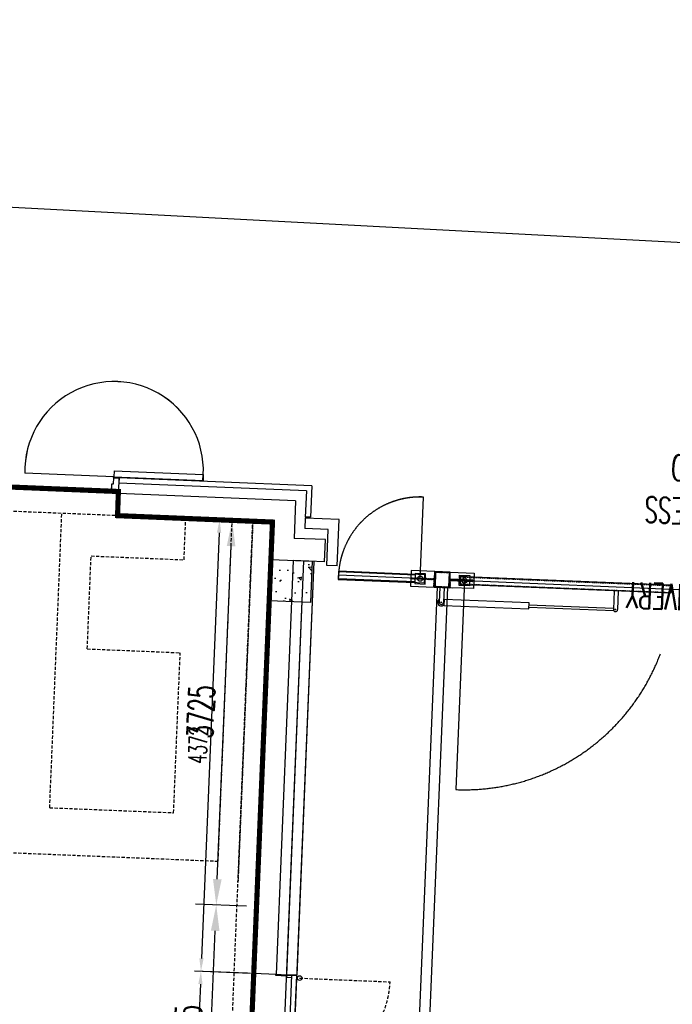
# Model space of a CAD drawing. Header units: millimetres. Extents: x 941089 to 2922714, y 799810 to 1997150.
# Tile 86 of 99: x 993058 to 999374, y 994089 to 1003616. Entities that reach past the tile are written whole.
import ezdxf

# ---------------------------------------------------------------- set-up
doc = ezdxf.new("R2010")
doc.units = ezdxf.units.MM
doc.header["$LTSCALE"] = 10
doc.header["$PDMODE"] = 3
doc.header["$PDSIZE"] = 5
for name, pattern in [('DASHDOT', [1, 0.5, -0.25, 0, -0.25]), ('FO-00$0$OS MAP$0$SITE$0$PECK', [0.2, 0.1, -0.1]), ('L-PL-00$0$HIDDEN', [0.375, 0.25, -0.125]), ('L-PL-00$0$HIDDEN2', [4.7625, 3.175, -1.5875]), ('L-PL-00$0$PL-00$0$HIDDEN', [0.375, 0.25, -0.125]), ('L-PL-00$0$PL-00$0$HIDDEN2', [4.7625, 3.175, -1.5875])]:
    doc.linetypes.add(name, pattern=pattern)
doc.layers.get('DEFPOINTS').update_dxf_attribs({"color": 21})
for name, color, linetype in [('COLS-00$0$CONC-SECTION', 6, 'Continuous'), ('COLS-00$0$HATCH', 22, 'Continuous'), ('FO-00$0$25', 21, 'Continuous'), ('FO-00$0$OS MAP$0$SITE$0$ROADS_PCK', 2, 'FO-00$0$OS MAP$0$SITE$0$PECK'), ('L - PL-ext-00$0$DIMS-MASONARY', 21, 'Continuous'), ('L-PL-00$0$18', 21, 'Continuous'), ('L-PL-00$0$ar-build', 7, 'Continuous'), ('L-PL-00$0$DIM', 21, 'Continuous'), ('L-PL-00$0$DIM-MASONRY', 21, 'Continuous'), ('L-PL-00$0$DOOR', 2, 'Continuous'), ('L-PL-00$0$GATES', 21, 'Continuous'), ('L-PL-00$0$PL-00$0$18', 21, 'Continuous'), ('L-PL-00$0$PL-00$0$DIM', 21, 'Continuous'), ('L-PL-00$0$PL-00$0$DOOR', 21, 'Continuous'), ('L-PL-00$0$PL-00$0$GATES', 21, 'Continuous'), ('L-PL-00$0$PL-00$0$WALL-EXTERNAL', 1, 'Continuous'), ('L-PL-00$0$PL-00$0$WALL-INTERNAL', 21, 'Continuous'), ('L-PL-00$0$PL-00$0$WINDOOR', 2, 'Continuous'), ('L-PL-00$0$TEXT-25', 2, 'Continuous'), ('L-PL-00$0$VENTS', 4, 'Continuous'), ('L-PL-00$0$WALL-EXTERNAL', 1, 'Continuous'), ('L-PL-00$0$WALL-INTERNAL', 4, 'Continuous'), ('L-PL-00$0$WINDOOR', 2, 'Continuous'), ('REVISION', 1, 'DASHDOT')]:
    doc.layers.add(name, color=color, linetype=linetype)
doc.styles.add('FO-00$0$Standard', font='romans.shx', dxfattribs={"width": 0.6})
doc.styles.add('L - PL-ext-00$0$Standard', font='romans.shx', dxfattribs={"width": 0.6})
doc.styles.add('L-PL-00$0$PL-01$0$STANDARD', font='romans.shx', dxfattribs={"width": 0.6})
doc.dimstyles.new('FO-00$0$ISO-25', dxfattribs={"dimscale": 50, "dimtxt": 3.5, "dimasz": 2.5, "dimexe": 1.25, "dimexo": 0.625, "dimtad": 1, "dimdec": 0, "dimtxsty": 'FO-00$0$Standard', "dimcen": 2.5, "dimclrd": 21, "dimclre": 21, "dimadec": 0, "dimazin": 0, "dimtfac": 1, "dimtdec": 0, "dimtmove": 0, "dimatfit": 3, "dimfxl": 0, "dimarcsym": 0})
doc.dimstyles.new('L - PL-ext-00$0$ROYCETON', dxfattribs={"dimscale": 100, "dimtxt": 2.5, "dimasz": 2.5, "dimexe": 2, "dimexo": 1, "dimgap": 1, "dimtad": 1, "dimdec": 0, "dimtxsty": 'L - PL-ext-00$0$Standard', "dimcen": 2.5, "dimclrd": 256, "dimclre": 256, "dimclrt": 2, "dimaunit": 1, "dimazin": 0, "dimtfac": 1, "dimtdec": 0, "dimtmove": 0, "dimatfit": 3, "dimfxl": 0, "dimarcsym": 0})
pattern_1 = [(222.63846, (997966.278, 992991.78), (6.451949, -7.006995), []), (222.63846, (997961.792, 992991.965), (6.451949, -7.006995), [])]

# ---------------------------------------------------------------- blocks, each defined once
blk = doc.blocks.new('COLS-00')
at = {"layer": 'COLS-00$0$HATCH'}
h = blk.add_hatch(dxfattribs=at)
h.set_pattern_fill('AR-CONC', color=256, scale=2, angle=84.01264, style=0)
h.set_pattern_definition([(137.633556, (68278.84, 2072835.62), (46.89598, 362.74233), [38.1, -419.1]), (82.633556, (68278.84, 2072835.62), (-384.6978, -54.64789), [30.48, -335.28]), (188.084556, (68282.75, 2072865.85), (-337.80003, 308.095686), [32.38, -356.18]), (133.817756, (68177.33, 2072839.8), (106.39893, 538.22382), [57.15, -628.65]), (184.269156, (68186.2, 2072884.67), (-474.82401, 494.8362), [48.57, -534.27]), (78.817556, (68177.3, 2072839.8), (-474.8231, 494.8369), [45.72, -502.92]), (108.633556, (68204.8, 2072889.53), (216.87712, 294.52597), [38.1, -419.1]), (53.633556, (68204.8, 2072889.53), (-362.9581, 138.70907), [30.48, -335.28]), (159.084956, (68222.88, 2072914.07), (-146.08184, 433.23424), [32.38, -356.18]), (125.133556, (68278.84, 2072835.62), (-168.710798, 13.154579), [0, -331.216, 0, -340.36, 0, -336.55]), (95.133556, (68278.84, 2072835.62), (-194.672243, 141.798368), [0, -194.056, 0, -323.596, 0, -128.27]), (55.133556, (68274.16, 2072722.44), (22.644925, 270.476837), [0, -127, 0, -396.24, 0, -525.78]), (45.133556, (68272.06, 2072671.68), (-38.576957, 298.105454), [0, -165.1, 0, -263.144, 0, -373.38])])
h.paths.add_polyline_path([(995472.6, 997992.4), (995489.2, 998392.1), (995888.8, 998375.6), (995872.3, 997975.9)])
at = {"layer": 'COLS-00$0$CONC-SECTION'}
blk.add_lwpolyline([(995472.6, 997992.4), (995489.2, 998392.1), (995888.8, 998375.6), (995872.3, 997975.9)], close=True, dxfattribs=at)
blk = doc.blocks.new('*D292')
at = {"layer": 'DEFPOINTS', "color": 0}
for p in [(995504.2, 998755.6), (994812, 994408.8), (995323.7, 994387.6)]:
    blk.add_point(p, dxfattribs=at)
at = {"layer": 'FO-00$0$25', "color": 21, "lineweight": -2}
for p, q in [((995473, 998756.9), (994930.1, 998779.3)), ((994987.3, 998651.9), (994817.2, 994533.6)), ((995292.4, 994388.9), (994749.6, 994411.3))]:
    blk.add_line(p, q, dxfattribs=at)
at = {"layer": 'FO-00$0$25', "color": 21}
for points in [[(994966.5, 998652.7), (995008.2, 998651), (994992.5, 998776.8)], [(994796.3, 994534.5), (994838, 994532.8), (994812, 994408.8)]]:
    blk.add_solid(points, dxfattribs=at)
at = {"layer": 'FO-00$0$25', "color": 2, "insert": (994783.6, 996597.7), "char_height": 175, "attachment_point": 5, "rotation": 87.63374, "style": 'FO-00$0$Standard'}
blk.add_mtext('4372', dxfattribs=at)
blk = doc.blocks.new('*D293')
at = {"layer": 'DEFPOINTS', "color": 0}
for p in [(995292.4, 994388.9), (994737, 992593.8), (995248.7, 992572.7)]:
    blk.add_point(p, dxfattribs=at)
at = {"layer": 'FO-00$0$25', "color": 21, "lineweight": -2}
for p, q in [((995261.2, 994390.2), (994749.6, 994411.3)), ((994806.8, 994283.9), (994742.2, 992718.7)), ((995217.4, 992574), (994674.6, 992596.4))]:
    blk.add_line(p, q, dxfattribs=at)
at = {"layer": 'FO-00$0$25', "color": 21}
for points in [[(994786, 994284.7), (994827.7, 994283), (994812, 994408.8)], [(994721.3, 992719.6), (994763, 992717.9), (994737, 992593.8)]]:
    blk.add_solid(points, dxfattribs=at)
at = {"layer": 'FO-00$0$25', "color": 2, "insert": (994655.9, 993506.2), "char_height": 175, "attachment_point": 5, "rotation": 87.63374, "style": 'FO-00$0$Standard'}
blk.add_mtext('1816', dxfattribs=at)
blk = doc.blocks.new('L-PL-00$0$A$C1F10224B')
at = {"layer": 'L-PL-00$0$WINDOOR'}
for p, q in [((-2414, -139.1, 0), (-3277.7, -139.1, 0)), ((-3277.7, -198.2, 0), (-3277.7, -139.1, 0)), ((-2414, -198.2, 0), (-2414, -139.1, 0)), ((-2414, -139.1, 0), (-1552.3, -139.2, 0)), ((-910.9, -139.2, 0), (-49.2, -139.2, 0)), ((-49.2, -198.3, 0), (-49.2, -139.2, 0)), ((-49.2, -139.2, 0), (814.5, -139.2, 0)), ((814.5, -198.3, 0), (814.5, -139.2, 0)), ((-2414, -198.2, 0), (-3277.7, -198.2, 0)), ((-49.2, -198.3, 0), (814.5, -198.3, 0)), ((173, -198.3, 0), (173, -257.3, 0)), ((173, -257.3, 0), (814.4, -257.3, 0)), ((814.4, -198.3, 0), (814.4, -257.3, 0))]:
    blk.add_line(p, q, dxfattribs=at)
at = {"layer": 'L-PL-00$0$WINDOOR', "extrusion": (-3.10764e-09, -1.34719e-09, 1), "elevation": 0}
blk.add_lwpolyline([(-2463.2, -131.3), (-2463.2, 0), (-2398.2, 0), (-2398.2, -72.2), (-2414, -72.2), (-2414, -131.3), (-2463.2, -131.3)], dxfattribs=at)
at = {"layer": 'L-PL-00$0$WINDOOR', "extrusion": (-3.10764e-09, -1.34719e-09, 1)}
blk.add_lwpolyline([(0, -131.3), (0, 0), (-65, 0), (-65, -72.2), (-49.2, -72.2), (-49.2, -131.3), (0, -131.3)], dxfattribs=at)
at = {"layer": 'L-PL-00$0$WINDOOR'}
for centre in [(-2414, -135.2, 0), (-49.2, -135.2)]:
    blk.add_circle(centre, 3.94, dxfattribs=at)
for centre, end in [((-2414, -198.2, 0), 3.92144), ((-49.2, -198.3, 0), 3.92226)]:
    blk.add_arc(centre, 863.7, 176.07614, end, dxfattribs=at)
blk = doc.blocks.new('L-PL-00$0$A$C76F36481')
at = {"layer": 'L-PL-00$0$DOOR', "color": 9, "rotation": 180}
blk.add_blockref('L-PL-00$0$A$C1F10224B', (-65, 0, 0), dxfattribs=at)
blk = doc.blocks.new('L-PL-00$0$PL-00$0$A$C1F10224B')
at = {"layer": 'L-PL-00$0$PL-00$0$WINDOOR'}
for p, q in [((-2414, -139.1, 0), (-3277.7, -139.1, 0)), ((-3277.7, -198.2, 0), (-3277.7, -139.1, 0)), ((-2414, -198.2, 0), (-2414, -139.1, 0)), ((-2414, -139.1, 0), (-1552.3, -139.2, 0)), ((-910.9, -139.2, 0), (-49.2, -139.2, 0)), ((-49.2, -198.3, 0), (-49.2, -139.2, 0)), ((-49.2, -139.2, 0), (814.5, -139.2, 0)), ((814.5, -198.3, 0), (814.5, -139.2, 0)), ((-2414, -198.2, 0), (-3277.7, -198.2, 0)), ((-49.2, -198.3, 0), (814.5, -198.3, 0)), ((173, -198.3, 0), (173, -257.3, 0)), ((173, -257.3, 0), (814.4, -257.3, 0)), ((814.4, -198.3, 0), (814.4, -257.3, 0))]:
    blk.add_line(p, q, dxfattribs=at)
at = {"layer": 'L-PL-00$0$PL-00$0$WINDOOR', "extrusion": (-3.10764e-09, -1.34719e-09, 1), "elevation": 0}
blk.add_lwpolyline([(-2463.2, -131.3), (-2463.2, 0), (-2398.2, 0), (-2398.2, -72.2), (-2414, -72.2), (-2414, -131.3), (-2463.2, -131.3)], dxfattribs=at)
at = {"layer": 'L-PL-00$0$PL-00$0$WINDOOR', "extrusion": (-3.10764e-09, -1.34719e-09, 1)}
blk.add_lwpolyline([(0, -131.3), (0, 0), (-65, 0), (-65, -72.2), (-49.2, -72.2), (-49.2, -131.3), (0, -131.3)], dxfattribs=at)
at = {"layer": 'L-PL-00$0$PL-00$0$WINDOOR'}
for centre in [(-2414, -135.2, 0), (-49.2, -135.2)]:
    blk.add_circle(centre, 3.94, dxfattribs=at)
for centre, end in [((-2414, -198.2, 0), 3.92144), ((-49.2, -198.3, 0), 3.92226)]:
    blk.add_arc(centre, 863.7, 176.07614, end, dxfattribs=at)
blk = doc.blocks.new('L-PL-00$0$PL-00$0$A$C76F36481')
at = {"layer": 'L-PL-00$0$PL-00$0$DOOR', "color": 9, "rotation": 180}
blk.add_blockref('L-PL-00$0$PL-00$0$A$C1F10224B', (-65, 0, 0), dxfattribs=at)
blk = doc.blocks.new('L-PL-00$0$A$C1D6709A4')
at = {"layer": 'L-PL-00$0$DIM-MASONRY'}
for p, q in [((0, 0), (0, 0)), ((0, -1799), (0, -1799))]:
    blk.add_line(p, q, dxfattribs=at)
at = {"layer": 'L-PL-00$0$DOOR'}
for p, q in [((156.2, 1.5, 0), (156.2, -932.1, 0)), ((156.3, 1.4, 0), (206.4, 1.4, 0)), ((206.5, -932.1, 0), (206.4, 1.4, 0)), ((206.3, -6.7, 0), (206.3, -40.7, 0)), ((156.2, -773.6, 0), (156.2, -823.6, 0)), ((206.4, -823.4, 0), (206.4, -853.4, 0)), ((156.2, -1799.1, 0), (156.2, -867.9, 0)), ((156.2, -932.1, 0), (156.2, -1529.6, 0)), ((206.5, -867.9, 0), (206.4, -1799, 0)), ((206.4, -1529.6, 0), (206.4, -932.1, 0)), ((206.4, -976.6, 0), (206.4, -946.6, 0)), ((156.2, -1026.4, 0), (156.2, -976.4, 0)), ((156.2, -1529.6, 0), (156.2, -1799, 0)), ((206.4, -1799, 0), (206.4, -1529.6, 0)), ((156.3, -1799, 0), (206.4, -1799, 0)), ((206.3, -1792.3, 0), (206.3, -1758.3, 0))]:
    blk.add_line(p, q, dxfattribs=at)
at = {"layer": 'L-PL-00$0$DOOR', "linetype": 'L-PL-00$0$HIDDEN2'}
for p, q in [((235.7, -24.7, 0), (1111.5, -24.7, 0)), ((235.7, -1774.3, 0), (1111.5, -1774.3, 0))]:
    blk.add_line(p, q, dxfattribs=at)
at = {"layer": 'L-PL-00$0$DOOR', "extrusion": (-2.1295e-10, 1.50274e-09, 1)}
for points in [[(0, 0), (0, -6.5), (111.8, -6.5), (111.8, 0)], [(112.5, -23.9), (112.5, 0), (155.3, 0), (155.3, -23.9)]]:
    blk.add_lwpolyline(points, close=True, dxfattribs=at)
at = {"layer": 'L-PL-00$0$DOOR', "extrusion": (-2.1295e-10, -1.50274e-09, 1), "elevation": 0}
for points in [[(0, -1799), (0, -1792.5), (111.8, -1792.5), (111.8, -1799)], [(112.5, -1775.1), (112.5, -1799), (155.3, -1799), (155.3, -1775.1)]]:
    blk.add_lwpolyline(points, close=True, dxfattribs=at)
at = {"layer": 'L-PL-00$0$DOOR'}
for centre in [(235.7, -24.7), (235.7, -1774.3, 0)]:
    blk.add_circle(centre, 22.4, dxfattribs=at)
at = {"layer": 'L-PL-00$0$DOOR', "linetype": 'L-PL-00$0$HIDDEN2'}
for centre, radius, start, end in [((233.1, -22, 0), 878.4, 268.26339, 359.82895), ((233.9, -1777.1, 0), 877.5, 0.1811, 91.79201)]:
    blk.add_arc(centre, radius, start, end, dxfattribs=at)
blk = doc.blocks.new('L-PL-00')
at = {"layer": 'L-PL-00$0$GATES', "ltscale": 0.5}
h = blk.add_hatch(dxfattribs=at)
h.set_pattern_fill('ANSI32', color=256, angle=-177.63858, style=0)
h.set_pattern_definition(pattern_1)
h.paths.add_polyline_path([(997069.3, 998126.7), (997219.2, 998120.5), (997225.4, 998270.4), (997075.5, 998276.6)])
h.paths.add_polyline_path([(997077.6, 998134.4), (997083.1, 998268.3), (997217, 998262.8), (997211.5, 998128.9)], flags=16)
h = blk.add_hatch(dxfattribs=at)
h.set_pattern_fill('ANSI32', color=256, angle=-177.63858, style=0)
h.set_pattern_definition([(312.63846, (995902.438, 993076.893), (-7.006995, -6.451949), []), (312.63846, (995906.924, 993076.708), (-7.006995, -6.451949), [])])
h.paths.add_polyline_path([(997072.1, 998195.7), (996852.3, 998204.7), (996852.8, 998216.7), (997072.6, 998207.7)])
at = {"layer": 'L-PL-00$0$GATES'}
h = blk.add_hatch(dxfattribs=at)
h.set_pattern_fill('ANSI31', color=256, angle=-177.63858, style=0)
h.set_pattern_definition([(312.63846, (995902.4377, 993076.8926), (-2.335665, -2.1506496), [])])
h.paths.add_polyline_path([(997069.3, 998127.3), (997063.3, 998127.6), (997066.2, 998195.9), (997072.1, 998195.7)])
h = blk.add_hatch(color=256, dxfattribs=at)
edge = h.paths.add_edge_path()
edge.add_line((997066.2, 998195.9), (997072.1, 998195.7))
edge.add_line((997072.1, 998195.7), (997071.9, 998189.7))
edge.add_ellipse((997072.1, 998195.7), major_axis=(4.24, 4.24), ratio=1, start_angle=132.6436, end_angle=222.6436, ccw=False)
h = blk.add_hatch(color=256, dxfattribs=at)
edge = h.paths.add_edge_path()
edge.add_line((997066.6, 998207.9), (997072.6, 998207.7))
edge.add_line((997072.6, 998207.7), (997072.9, 998213.7))
edge.add_ellipse((997072.6, 998207.7), major_axis=(-4.24, 4.24), ratio=1, start_angle=-47.3564, end_angle=42.6436)
h = blk.add_hatch(dxfattribs=at)
h.set_pattern_fill('ANSI31', color=256, angle=-177.63858, style=0)
h.set_pattern_definition([(222.63846, (997966.278, 992991.78), (2.1506496, -2.335665), [])])
h.paths.add_polyline_path([(997219.2, 998121.2), (997225.2, 998120.9), (997228, 998189.2), (997222, 998189.5)])
h = blk.add_hatch(color=256, dxfattribs=at)
edge = h.paths.add_edge_path()
edge.add_line((997228, 998189.2), (997222, 998189.5))
edge.add_line((997222, 998189.5), (997221.8, 998183.5))
edge.add_ellipse((997222, 998189.5), major_axis=(-4.24, 4.24), ratio=1, start_angle=132.6436, end_angle=222.6436)
at = {"layer": 'L-PL-00$0$GATES', "ltscale": 0.5}
h = blk.add_hatch(dxfattribs=at)
h.set_pattern_fill('ANSI32', color=256, angle=-177.63858, style=0)
h.set_pattern_definition(pattern_1)
h.paths.add_polyline_path([(997222, 998189.5), (997441.8, 998180.4), (997442.3, 998192.4), (997222.5, 998201.5)])
at = {"layer": 'L-PL-00$0$GATES'}
h = blk.add_hatch(color=256, dxfattribs=at)
edge = h.paths.add_edge_path()
edge.add_line((997228.5, 998201.2), (997222.5, 998201.5))
edge.add_line((997222.5, 998201.5), (997222.8, 998207.5))
edge.add_ellipse((997222.5, 998201.5), major_axis=(-4.24, 4.24), ratio=1, start_angle=222.6436, end_angle=312.6436, ccw=False)
at = {"layer": 'L-PL-00$0$18', "linetype": 'L-PL-00$0$HIDDEN'}
blk.add_line((995313.9, 998763.5), (995169.4, 995266.5), dxfattribs=at)
at = {"layer": 'L-PL-00$0$ar-build', "extrusion": (-4.15581e-10, -1.0098e-08, 1)}
for p, q in [((993969.4, 999192, 0), (993108.5, 999227.4, 0)), ((993971.9, 999251, 0), (993969.4, 999192, 0)), ((993971.9, 999251, 0), (994834.8, 999215.5, 0)), ((994834.8, 999215.5, 0), (994832.4, 999156.5, 0)), ((993948, 999053.6, 0), (993950.9, 999125.7, 0)), ((993950.9, 999125.7, 0), (993966.7, 999125.1, 0)), ((993966.7, 999125.1, 0), (993969.1, 999184.1)), ((993969.1, 999184.1), (994018.3, 999182.1)), ((993969.4, 999192, 0), (994832.4, 999156.5, 0)), ((994018.3, 999182.1), (994012.9, 999050.9, 0)), ((994020.1, 999182), (994018.1, 999132, 0)), ((994012.9, 999050.9, 0), (993948, 999053.6, 0)), ((994013.9, 999032.1, 0), (994005.1, 998817.3, 0)), ((995504.2, 998755.6, 0), (994005.1, 998817.3, 0))]:
    blk.add_line(p, q, dxfattribs=at)
at = {"layer": 'L-PL-00$0$ar-build', "linetype": 'L-PL-00$0$HIDDEN', "extrusion": (-4.15581e-10, -1.0098e-08, 1)}
blk.add_line((995314, 998763.4, 0), (995170.1, 995266.4, 0), dxfattribs=at)
at = {"layer": 'L-PL-00$0$ar-build', "extrusion": (-4.15581e-10, -1.0098e-08, 1)}
blk.add_circle((993969.3, 999188, 0), 3.94, dxfattribs=at)
blk.add_arc((993971.9, 999251, 0), 863.7, 353.72079, 181.56609, dxfattribs=at)
at = {"layer": 'L-PL-00$0$GATES', "color": 21, "linetype": 'L-PL-00$0$HIDDEN2', "ltscale": 80}
for p, q in [((996932.5, 998207.4), (996965.2, 998997.3)), ((997362.1, 998189.7), (997278.6, 996167))]:
    blk.add_line(p, q, dxfattribs=at)
at = {"layer": 'L-PL-00$0$GATES'}
for p, q in [((996144.6, 998280), (996141.3, 998200)), ((996884.2, 998249.5), (996144.6, 998280)), ((996141.3, 998200), (996880.9, 998169.5)), ((996907.6, 998208.8), (996143, 998240.5)), ((997312.2, 998191.8), (1001457.6, 998020.8)), ((997453.7, 998226), (999364.2, 998147.2)), ((997124.3, 998124.5), (997118.3, 997979.6)), ((997148.9, 998123.4), (997248.8, 998119.3)), ((997164.2, 998122.8), (997158.2, 997977.9)), ((999360.9, 998067.3), (997450.4, 998146)), ((998811.1, 998089.9), (998803.7, 997910.1)), ((998851.1, 998088.3), (998843.6, 997908.4)), ((999364.2, 998147.2), (999360.9, 998067.3)), ((997985.5, 997932), (998806.3, 997898.2)), ((997986.5, 997956), (998804.2, 997922.3))]:
    blk.add_line(p, q, dxfattribs=at)
at = {"layer": 'L-PL-00$0$GATES', "ltscale": 0.4}
for p, q in [((996883.9, 998243.2), (996144.4, 998273.7)), ((996881.2, 998175.8), (996141.6, 998206.3))]:
    blk.add_line(p, q, dxfattribs=at)
at = {"layer": 'L-PL-00$0$GATES', "ltscale": 0.1}
for p, q in [((996970.8, 998165.8), (996840.9, 998171.2)), ((996974.1, 998245.7), (996844.2, 998251.1)), ((996974.1, 998245.7), (996970.8, 998165.8)), ((997323.8, 998231.3), (997320.5, 998151.4)), ((997323.8, 998231.3), (997453.7, 998226)), ((997320.5, 998151.4), (997450.4, 998146))]:
    blk.add_line(p, q, dxfattribs=at)
at = {"layer": 'L-PL-00$0$GATES', "color": 9, "linetype": 'L-PL-00$0$HIDDEN', "ltscale": 0.4}
for p, q in [((997323.6, 998225), (999363.9, 998140.9)), ((997320.8, 998157.7), (999361.1, 998073.5))]:
    blk.add_line(p, q, dxfattribs=at)
at = {"layer": 'L-PL-00$0$GATES'}
for points in [[(996839.5, 998136.2), (997069.3, 998126.7), (997075.5, 998276.6), (996845.7, 998286.1)], [(997225.4, 998270.4), (997075.5, 998276.6), (997069.3, 998126.7), (997219.2, 998120.6)], [(997217, 998262.8), (997083.1, 998268.3), (997077.6, 998134.4), (997211.5, 998128.9)], [(997449, 998111.1), (997219.2, 998120.5), (997225.4, 998270.4), (997455.2, 998260.9)], [(996852.3, 998204.7), (996852.8, 998216.7), (997072.6, 998207.7), (997072.1, 998195.7)], [(997441.8, 998180.4), (997442.3, 998192.4), (997222.5, 998201.5), (997222, 998189.5)], [(997987.2, 997973.5), (997166.4, 998007.3), (997163.9, 997948.4), (997984.7, 997914.5)]]:
    blk.add_lwpolyline(points, close=True, dxfattribs=at)
at = {"layer": 'L-PL-00$0$GATES', "ltscale": 0.1}
for points in [[(996880.5, 998159.5), (996980.4, 998155.4), (996984.5, 998255.3), (996884.6, 998259.4)], [(997410, 998137.7), (997310.1, 998141.8), (997314.3, 998241.7), (997414.2, 998237.6)]]:
    blk.add_lwpolyline(points, close=True, dxfattribs=at)
for centre in [(996932.5, 998207.4), (997362.1, 998189.7)]:
    blk.add_circle(centre, 25, dxfattribs=at)
at = {"layer": 'L-PL-00$0$GATES'}
for centre in [(997138.3, 997978.8), (998822.7, 997909.6)]:
    blk.add_circle(centre, 3.83, dxfattribs=at)
at = {"layer": 'L-PL-00$0$GATES', "color": 21, "linetype": 'L-PL-00$0$HIDDEN2', "ltscale": 80}
for centre, radius, start, end in [((996932.5, 998207.8, 0), 790.2, 87.63285, 179.21056), ((997362.1, 998189.7), 2024.5, 267.63344, 357.6385)]:
    blk.add_arc(centre, radius, start, end, dxfattribs=at)
at = {"layer": 'L-PL-00$0$GATES'}
for centre, radius, start, end in [((997137.3, 997979.1), 34.4, 123.18962, 321.85402), ((997138.3, 997978.8), 20, 177.63846, 357.63846), ((997136.5, 997979.2), 34.4, 31.11153, 50.45623), ((998823.7, 997909.3), 20, 177.63846, 357.63846)]:
    blk.add_arc(centre, radius, start, end, dxfattribs=at)
at = {"layer": 'L-PL-00$0$PL-00$0$18', "linetype": 'L-PL-00$0$PL-00$0$HIDDEN', "extrusion": (-4.15581e-10, -1.0098e-08, 1)}
blk.add_line((995314, 998763.4, 0), (995170.1, 995266.4, 0), dxfattribs=at)
at = {"layer": 'L-PL-00$0$PL-00$0$GATES', "color": 21, "linetype": 'L-PL-00$0$PL-00$0$HIDDEN2', "ltscale": 80, "extrusion": (-4.15581e-10, -1.0098e-08, 1)}
blk.add_line((996932.7, 998207.6, 0), (996965.2, 998997.5, 0), dxfattribs=at)
at = {"layer": 'L-PL-00$0$PL-00$0$GATES', "extrusion": (-4.15581e-10, -1.0098e-08, 1)}
for p, q in [((996144.8, 998280, 0), (996141.5, 998200.1, 0)), ((996884.4, 998249.6, 0), (996144.8, 998280, 0)), ((996141.5, 998200.1, 0), (996881.1, 998169.7, 0)), ((996907.7, 998209, 0), (996143.1, 998240.5, 0))]:
    blk.add_line(p, q, dxfattribs=at)
at = {"layer": 'L-PL-00$0$PL-00$0$GATES', "ltscale": 0.4, "extrusion": (-4.15581e-10, -1.0098e-08, 1)}
for p, q in [((996884.1, 998243.3, 0), (996144.5, 998273.7, 0)), ((996881.3, 998176, 0), (996141.7, 998206.4, 0))]:
    blk.add_line(p, q, dxfattribs=at)
at = {"layer": 'L-PL-00$0$PL-00$0$GATES', "color": 21, "linetype": 'L-PL-00$0$PL-00$0$HIDDEN2', "ltscale": 80, "extrusion": (-4.15581e-10, -1.0098e-08, 1)}
blk.add_arc((996932.7, 998208, 0), 790.2, 87.64262, 179.22033, dxfattribs=at)
at = {"layer": 'L-PL-00$0$PL-00$0$WALL-EXTERNAL', "extrusion": (-4.15581e-10, -1.0098e-08, 1)}
for p, q in [((994020.1, 999182), (994018.1, 999132, 0)), ((995831.9, 999057.4, 0), (994018.1, 999132, 0)), ((995883.9, 999105.3), (994020.1, 999182)), ((995831.9, 999057.4, 0), (995821.5, 998803.8, 0)), ((995883.9, 999105.3), (995871.5, 998801.8, 0)), ((995821.1, 998793.7, 0), (995817, 998693.8, 0)), ((996148.3, 998780.3, 0), (995821.1, 998793.7, 0)), ((995871.5, 998801.8, 0), (995821.5, 998803.8, 0)), ((996129.8, 998330.6, 0), (996148.3, 998780.3, 0)), ((996044.3, 998684.4, 0), (995817, 998693.8, 0)), ((996029.9, 998334.7, 0), (996044.3, 998684.4, 0)), ((995804, 998379.1, 0), (995639.2, 994374.6, 0)), ((995903.9, 998375, 0), (995739.1, 994370.5, 0)), ((996129.8, 998330.6, 0), (996029.9, 998334.7, 0)), ((995739.1, 994370.5, 0), (995639.2, 994374.6, 0))]:
    blk.add_line(p, q, dxfattribs=at)
at = {"layer": 'L-PL-00$0$PL-00$0$WALL-INTERNAL', "extrusion": (-4.15581e-10, -1.0098e-08, 1)}
for p in [(994013.9, 999032.1, 0), (995504.2, 998755.6, 0)]:
    blk.add_line(p, (994005.1, 998817.3, 0), dxfattribs=at)
at = {"layer": 'L-PL-00$0$VENTS', "color": 21, "linetype": 'L-PL-00$0$HIDDEN2', "extrusion": (-4.15581e-10, -1.0098e-08, 1)}
for p, q in [((995314, 998763.4, 0), (991317.4, 998927.9, 0)), ((993348.4, 995991.9, 0), (993465.6, 998839.5, 0)), ((994648.1, 998390.5, 0), (994664.5, 998790.2, 0)), ((994978.5, 995474.5, 0), (995114.2, 998771.7, 0)), ((995170.1, 995266.4, 0), (995314, 998763.4, 0)), ((993711.8, 997528.3, 0), (993748.9, 998427.5, 0)), ((993748.9, 998427.5, 0), (994648.1, 998390.5, 0)), ((993711.8, 997528.3, 0), (994611.1, 997491.3, 0)), ((994547.4, 995942.6, 0), (994611.1, 997491.3, 0)), ((993348.4, 995991.9, 0), (994547.4, 995942.6, 0)), ((992330.6, 995583.4, 0), (994978.5, 995474.5, 0)), ((995005.5, 991269.8, 0), (995170, 995266.4, 0))]:
    blk.add_line(p, q, dxfattribs=at)
at = {"layer": 'L-PL-00$0$WALL-EXTERNAL'}
for p, q in [((994020.1, 999182.3), (994018.1, 999132.4)), ((995831.9, 999057.4), (994018.1, 999132.4)), ((995883.9, 999105.3), (994020.1, 999182.3)), ((995831.9, 999057.4), (995821.4, 998803.8)), ((995883.9, 999105.3), (995871.4, 998801.8)), ((995821, 998793.7), (995816.9, 998693.8)), ((996148.2, 998780.2), (995821, 998793.7)), ((995871.4, 998801.8), (995821.4, 998803.8)), ((996129.7, 998330.6), (996148.2, 998780.2)), ((996044.2, 998684.4), (995816.9, 998693.8)), ((996029.8, 998334.7), (996044.2, 998684.4)), ((995803.9, 998379.1), (995283.9, 985796.9)), ((995903.8, 998375), (995383.7, 985792.8, 0)), ((996129.7, 998330.6), (996029.8, 998334.7)), ((997096.9, 998125.1, 0), (995872, 968529.5)), ((997196.8, 998121, 0), (995971.9, 968525.4))]:
    blk.add_line(p, q, dxfattribs=at)
at = {"layer": 'L-PL-00$0$WALL-INTERNAL'}
for p, q in [((994013.9, 999032.5), (994005.1, 998817.6)), ((995727.9, 998961.6), (994013.9, 999032.5)), ((995727.9, 998961.6), (995712.9, 998598)), ((995504.2, 998755.7), (994005.1, 998817.6)), ((995504.2, 998755.7), (995359.7, 995258.7)), ((996016.9, 998585.5), (995712.9, 998598)), ((996008, 998370.6), (996016.9, 998585.5)), ((995704, 998383.2), (995538.5, 994378.8)), ((996008, 998370.6), (995704, 998383.2)), ((995350.8, 995043.8), (995323.7, 994387.6))]:
    blk.add_line(p, q, dxfattribs=at)
at = {"layer": 'L-PL-00$0$WALL-INTERNAL', "extrusion": (-4.15581e-10, -1.0098e-08, 1)}
for p, q in [((995727.9, 998961.6, 0), (994013.9, 999032.1, 0)), ((995727.9, 998961.6, 0), (995712.9, 998598, 0)), ((995504.2, 998755.6, 0), (995324.5, 994387.6, 0)), ((996017, 998585.5, 0), (995712.9, 998598, 0)), ((996008.2, 998370.7, 0), (996017, 998585.5, 0)), ((995704.1, 998383.2, 0), (995539.3, 994378.7, 0)), ((996008.2, 998370.7, 0), (995704.1, 998383.2, 0)), ((995539.3, 994378.7, 0), (995324.5, 994387.6, 0))]:
    blk.add_line(p, q, dxfattribs=at)
at = {"layer": 'L-PL-00$0$DIM', "rotation": 357.6347620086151}
blk.add_blockref('L-PL-00$0$A$C76F36481', (991616.7, 999150.2, 0), dxfattribs=at)
at = {"layer": 'L-PL-00$0$DOOR', "extrusion": (-4.15581e-10, -1.0098e-08, 1), "rotation": 357.6433262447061}
blk.add_blockref('L-PL-00$0$A$C1D6709A4', (995532.8, 994377, 0), dxfattribs=at)
at = {"layer": 'L-PL-00$0$PL-00$0$DIM', "extrusion": (-4.15581e-10, -1.0098e-08, 1), "rotation": 357.6445325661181}
blk.add_blockref('L-PL-00$0$PL-00$0$A$C76F36481', (991616.7, 999149.5, 0), dxfattribs=at)
at = {"layer": 'L-PL-00$0$TEXT-25', "insert": (999895.5, 999386.1), "char_height": 250, "width": 1, "attachment_point": 7, "rotation": 177.52262, "style": 'L-PL-00$0$PL-01$0$STANDARD'}
blk.add_mtext('DELIVERY OFF ACCESS\\PROAD', dxfattribs=at)
blk = doc.blocks.new('*D785')
at = {"layer": 'DEFPOINTS', "color": 0}
for p in [(994960.1, 995049.9), (995351.5, 995033.8, 0), (995249.7, 992570.9, 0)]:
    blk.add_point(p, dxfattribs=at)
at = {"layer": 'L - PL-ext-00$0$DIMS-MASONARY', "lineweight": -2}
for p, q in [((995251.6, 995037.9), (994760.3, 995058.2)), ((994868.7, 992836.8), (994949.8, 994800.2)), ((995149.8, 992575), (994658.5, 992595.3))]:
    blk.add_line(p, q, dxfattribs=at)
at = {"layer": 'L - PL-ext-00$0$DIMS-MASONARY'}
for points in [[(994908.2, 994801.9), (994991.5, 994798.4), (994960.1, 995049.9)], [(994827.1, 992838.5), (994910.3, 992835.1), (994858.4, 992587)]]:
    blk.add_solid(points, dxfattribs=at)
at = {"layer": 'L - PL-ext-00$0$DIMS-MASONARY', "color": 2, "insert": (994684.4, 993827.8), "char_height": 250, "attachment_point": 5, "rotation": 87.63343, "style": 'L - PL-ext-00$0$Standard'}
blk.add_mtext('2465', dxfattribs=at)
blk = doc.blocks.new('*D786')
at = {"layer": 'DEFPOINTS', "color": 0}
for p in [(995114, 998771.8), (995505.7, 998755.6, 0), (995351.5, 995033.8, 0)]:
    blk.add_point(p, dxfattribs=at)
at = {"layer": 'L - PL-ext-00$0$DIMS-MASONARY', "lineweight": -2}
for p, q in [((995405.7, 998759.7), (994914.1, 998780.1)), ((994970.5, 995299.7), (995103.6, 998522)), ((995251.6, 995037.9), (994760.3, 995058.2))]:
    blk.add_line(p, q, dxfattribs=at)
at = {"layer": 'L - PL-ext-00$0$DIMS-MASONARY'}
for points in [[(995062, 998523.7), (995145.3, 998520.3), (995114, 998771.8)], [(994928.8, 995301.4), (995012.1, 995298), (994960.1, 995049.9)]]:
    blk.add_solid(points, dxfattribs=at)
at = {"layer": 'L - PL-ext-00$0$DIMS-MASONARY', "color": 2, "insert": (994812.2, 996920.2), "char_height": 250, "attachment_point": 5, "rotation": 87.63343, "style": 'L - PL-ext-00$0$Standard'}
blk.add_mtext('3725', dxfattribs=at)
blk = doc.blocks.new('FO-00')
at = {"layer": 'DEFPOINTS', "color": 5, "const_width": 50}
blk.add_lwpolyline([(982215.7, 999304.8), (988962.3, 999025.9), (988947.2, 998662.4), (989587.5, 998636), (989579.8, 998449.5), (989587.5, 998636), (990900.5, 998581.7), (990884.7, 998197.9), (991284.3, 998181.4), (991317.3, 998928.7), (991542.2, 998919.4), (991551.8, 999152.9), (994012.9, 999051.2), (994005.1, 998817.6), (995504.2, 998755.7), (995184.8, 991058.1), (994995.8, 991065.9), (994970.9, 990466.4), (995161.3, 990458.5), (994862.8, 983264.6)], dxfattribs=at)
at = {"layer": 'FO-00$0$OS MAP$0$SITE$0$ROADS_PCK', "linetype": 'Continuous', "elevation": 0}
blk.add_lwpolyline([(958870, 1003556.9), (959508.8, 1003616.5), (979070.9, 1002534.4), (1013823, 1000706)], dxfattribs=at)
at = {"layer": 'FO-00$0$25'}
for base, p1, p2, picture, middle in [((994812, 994408.8), (995504.2, 998755.6), (995323.7, 994387.6), '*D292', (994783.6, 996597.7)), ((994737, 992593.8), (995292.4, 994388.9), (995248.7, 992572.7), '*D293', (994655.9, 993506.2))]:
    dim = blk.add_linear_dim(base=base, p1=p1, p2=p2, angle=87.63374, dimstyle='FO-00$0$ISO-25', override={"dimclrt": 2}, dxfattribs=at)
    dim.commit()
    dim.dimension.update_dxf_attribs({"geometry": picture, "text_midpoint": middle})
blk = doc.blocks.new('L - PL-ext-00')
at = {"layer": 'L - PL-ext-00$0$DIMS-MASONARY'}
for base, p1, p2, picture, middle in [((995114, 998771.8), (995351.5, 995033.8, 0), (995505.7, 998755.6, 0), '*D786', (994812.2, 996920.2)), ((994960.1, 995049.9), (995249.7, 992570.9, 0), (995351.5, 995033.8, 0), '*D785', (994684.4, 993827.8))]:
    dim = blk.add_linear_dim(base=base, p1=p1, p2=p2, angle=87.63343, dimstyle='L - PL-ext-00$0$ROYCETON', dxfattribs=at)
    dim.commit()
    dim.dimension.update_dxf_attribs({"geometry": picture, "text_midpoint": middle})

msp = doc.modelspace()

# ---------------------------------------------------------------- block references
at = {"layer": 'REVISION'}
for name in ['FO-00', 'L - PL-ext-00', 'L-PL-00', 'COLS-00']:
    msp.add_blockref(name, (0, 0), dxfattribs=at)

doc.saveas('drawing.dxf')
